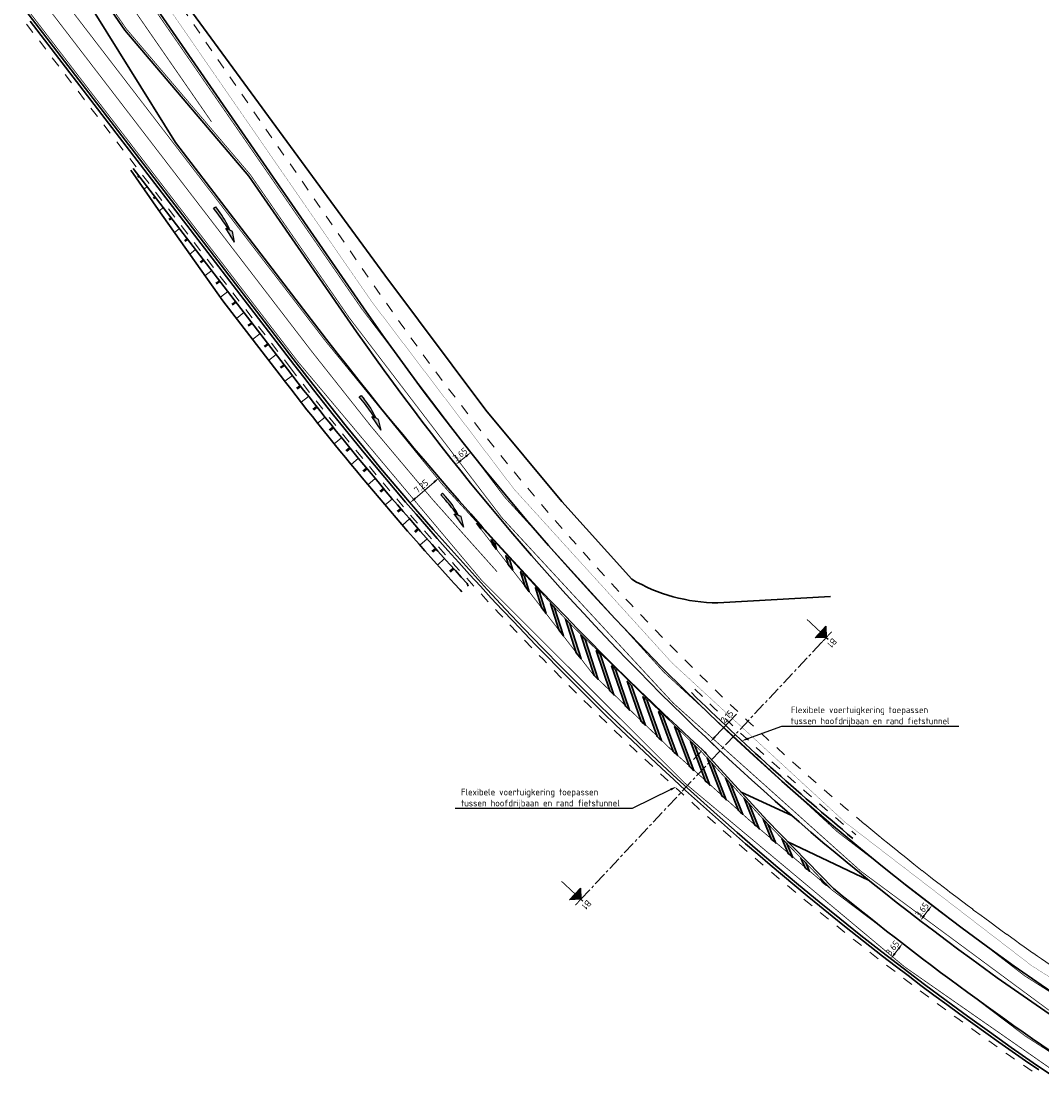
# Model space of a CAD drawing. Header units: metres. Extents: x 169570 to 170928, y 405716 to 407594.
# Tile 5 of 17: x 170055 to 170248, y 406619 to 406818. Entities that reach past the tile are written whole.
import ezdxf
from ezdxf import colors
from ezdxf.entities.mleader import LeaderData, LeaderLine
from ezdxf.enums import TextEntityAlignment as Align
from ezdxf.math import Vec2, Vec3

# ---------------------------------------------------------------- set-up
doc = ezdxf.new("R2010")
doc.units = ezdxf.units.M
for name, pattern in [('NLCS-HIDDEN', [4, 2, -2]), ('VW-1-3_STREEP', [4, 1, -3]), ('VW-3-3_STREEP', [6, 3, -3]), ('VW-3-9_STREEP', [12, 3, -9]), ('XX-CENTER', [8, 5, -1, 1, -1]), ('XX-HIDDEN', [4, 2, -2])]:
    doc.linetypes.add(name, pattern=pattern)
doc.layers.get('Defpoints').update_dxf_attribs({"color": 211})
for name, color, linetype, lineweight in [('N-WE-BV-GELEIDECONSTRUCTIE_GELEIDERAIL-G', 210, 'BV-GELEIDERAIL', 35), ('N-WE-BV-GELEIDECONSTRUCTIE_GELEIDERAIL_UITBUIGRUIMTE-G', 170, 'NLCS-HIDDEN', 18), ('N-WE-GW-TALUD_KRUIN-G', 90, 'Continuous', 35), ('N-WE-GW-TALUD_TEEN-G', 90, 'Continuous', 35), ('N-WE-GW-TALUDARCERING-S-1', 90, 'Continuous', 25), ('N-WE-GW-TALUDARCERING_KORT-G', 90, 'Continuous', 50), ('N-WE-GW-TALUDARCERING_LANG-G', 90, 'Continuous', 18), ('N-WE-KW-KUNSTWERK_GELUIDSWERING-G', 7, 'KW-SCHERM', 35), ('N-WE-VH-KANTVERHARDING-G', 210, 'Continuous', 35), ('N-WE-VH-VERHARDING_HALFVERHARDING-G', 34, 'XX-HIDDEN', 35), ('N-WE-VW-MARKERING_LANGS_STREEP_13_015-G', 7, 'VW-1-3_STREEP', 35), ('N-WE-VW-MARKERING_LANGS_STREEP_33_15-G', 7, 'VW-3-3_STREEP', 13), ('N-WE-VW-MARKERING_LANGS_STREEP_39_15-G', 7, 'VW-3-9_STREEP', 13), ('N-WE-VW-MARKERING_LANGS_STREEP_DOORGETROKKEN_15-G', 7, 'Continuous', 13), ('N-WE-VW-MARKERING_PIJL-S-500', 7, 'Continuous', 25), ('N-WE-VW-MARKERING_VERDRIJFSTREEP-G', 7, 'Continuous', 35), ('N-WE-VW-MARKERING_VERDRIJFSTREEP-V-500', 7, 'Continuous', 18), ('X-XX-AL-M-500', 7, 'Continuous', 18), ('X-XX-AL-T25-500', 7, 'Continuous', 25), ('X-XX-AL-VERWIJZING-S-500', 7, 'Continuous', 25), ('X-XX-AL-VERWIJZING_DOORSNEDE-G', 7, 'XX-CENTER', 18)]:
    doc.layers.add(name, color=color, linetype=linetype, lineweight=lineweight)
doc.layers.add('N-WE-VW-OBSTAKELVRIJEZONE-G', color=140, linetype='XX-HIDDEN', lineweight=18, plot=False)
doc.styles.add('NLCS-ISO-M1000-T25', font='NLCS-ISO.ttf', dxfattribs={"height": 2.5})
doc.styles.add('NLCS-ISO-M500-T25', font='NLCS-ISO.ttf', dxfattribs={"height": 1.25})
doc.linetypes.add('BV-GELEIDERAIL', pattern='A,10,-3,[108,NLCS.SHX,S=1,R=0,X=0,Y=0],-3', length=16)
doc.linetypes.add('KW-SCHERM', pattern='A,8,-2,[18,Afdeling.shx,S=1,R=0,X=0,Y=0],-2', length=12)
doc.dimstyles.new('NLCS-M500-T25-PIJL_L2_H1', dxfattribs={"dimscale": 0.5, "dimtxt": 2.5, "dimasz": 2.5, "dimexe": 2, "dimexo": 2, "dimgap": 0.7, "dimtad": 1, "dimzin": 0, "dimdsep": 46, "dimtxsty": 'NLCS-ISO-M500-T25', "dimcen": 0, "dimdle": 2, "dimclrd": 256, "dimclre": 256, "dimclrt": 256, "dimadec": 1, "dimazin": 0, "dimtfac": 1, "dimtdec": 3, "dimtofl": 0, "dimtmove": 0, "dimatfit": 3, "dimfxl": 2, "dimfxlon": 1, "dimtfillclr": 256, "dimtolj": 1, "dimtzin": 0, "dimlwd": -1, "dimlwe": -1, "dimarcsym": 0})

# ---------------------------------------------------------------- blocks, each defined once
blk = doc.blocks.new('N-SVW-MARKERING_PIJL_VERDRIJF_RE_7.5')
at = {"linetype": 'Continuous'}
blk.add_hatch(color=256, dxfattribs=at).paths.add_polyline_path([(7.5, -0.99), (5.63, -0.07), (5.15, -0.31, 0.06388), (0.9, 0.22), (0, 0.22), (0, -0.23), (1.44, -0.23, -0.028877), (4.9, -0.42), (4.38, -0.69)])
for p, q in [((0, 0.22), (0.9, 0.22)), ((0, -0.23), (0, 0.22)), ((1.44, -0.23), (0, -0.23)), ((4.38, -0.69), (4.9, -0.42)), ((7.5, -0.99), (4.38, -0.69)), ((5.63, -0.07), (5.15, -0.31)), ((7.5, -0.99), (5.63, -0.07))]:
    blk.add_line(p, q, dxfattribs=at)
for centre, radius, start, end in [((0.96, -16.6), 16.83, 75.5814, 90.2017), ((1.44, -30.25), 30.03, 83.3837, 89.9999)]:
    blk.add_arc(centre, radius, start, end, dxfattribs=at)
blk = doc.blocks.new('*D1043')
at = {"layer": 'Defpoints', "color": 0, "transparency": 16777216}
for p in [(170133.85, 406731.68), (170133.85, 406731.68), (170128.35, 406726.95)]:
    blk.add_point(p, dxfattribs=at)
at = {"layer": 'X-XX-AL-M-500', "transparency": 16777216}
for p, q in [((170133.85, 406731.68), (170134.5, 406730.92)), ((170129.3, 406727.77), (170132.9, 406730.87)), ((170128.35, 406726.95), (170129, 406726.2))]:
    blk.add_line(p, q, dxfattribs=at)
for points in [[(170132.77, 406731.02), (170133.04, 406730.71), (170133.85, 406731.68)], [(170129.16, 406727.93), (170129.44, 406727.61), (170128.35, 406726.95)]]:
    blk.add_solid(points, dxfattribs=at)
at = {"layer": 'X-XX-AL-M-500', "transparency": 16777216, "insert": (170130.47, 406730.06), "char_height": 1.25, "attachment_point": 5, "rotation": 40.6779, "style": 'NLCS-ISO-M500-T25'}
blk.add_mtext('\\A1;7.25', dxfattribs=at)
blk = doc.blocks.new('*D1044')
at = {"layer": 'Defpoints', "color": 0, "transparency": 16777216}
for p in [(170139.85, 406736.46), (170139.85, 406736.46), (170136.99, 406734.18)]:
    blk.add_point(p, dxfattribs=at)
at = {"layer": 'X-XX-AL-M-500', "transparency": 16777216}
for p, q in [((170137.97, 406734.96), (170138.87, 406735.68)), ((170139.85, 406736.46), (170140.47, 406735.68)), ((170136.99, 406734.18), (170137.62, 406733.4))]:
    blk.add_line(p, q, dxfattribs=at)
for points in [[(170137.84, 406735.13), (170138.1, 406734.8), (170136.99, 406734.18)], [(170138.74, 406735.84), (170139, 406735.52), (170139.85, 406736.46)]]:
    blk.add_solid(points, dxfattribs=at)
at = {"layer": 'X-XX-AL-M-500', "transparency": 16777216, "insert": (170137.81, 406736.08), "char_height": 1.25, "attachment_point": 5, "rotation": 38.5303, "style": 'NLCS-ISO-M500-T25'}
blk.add_mtext('\\A1;3.65', dxfattribs=at)
blk = doc.blocks.new('*D1047')
at = {"layer": 'Defpoints', "color": 0, "transparency": 16777216}
for p in [(170226.94, 406650.87), (170226.94, 406650.87), (170224.72, 406647.98)]:
    blk.add_point(p, dxfattribs=at)
at = {"layer": 'X-XX-AL-M-500', "transparency": 16777216}
for p, q in [((170226.94, 406650.87), (170226.15, 406651.48)), ((170225.48, 406648.97), (170226.18, 406649.88)), ((170224.72, 406647.98), (170223.93, 406648.59))]:
    blk.add_line(p, q, dxfattribs=at)
for points in [[(170226.02, 406650.01), (170226.35, 406649.76), (170226.94, 406650.87)], [(170225.32, 406649.1), (170225.65, 406648.84), (170224.72, 406647.98)]]:
    blk.add_solid(points, dxfattribs=at)
at = {"layer": 'X-XX-AL-M-500', "transparency": 16777216, "insert": (170225.06, 406650.02), "char_height": 1.25, "attachment_point": 5, "rotation": 52.4714, "style": 'NLCS-ISO-M500-T25'}
blk.add_mtext('\\A1;3.65', dxfattribs=at)
blk = doc.blocks.new('*D1048')
at = {"layer": 'Defpoints', "color": 0, "transparency": 16777216}
for p in [(170221.39, 406643.68), (170221.39, 406643.68), (170219.16, 406640.79)]:
    blk.add_point(p, dxfattribs=at)
at = {"layer": 'X-XX-AL-M-500', "transparency": 16777216}
for p, q in [((170221.39, 406643.68), (170220.6, 406644.29)), ((170219.16, 406640.79), (170218.36, 406641.4)), ((170219.92, 406641.78), (170220.62, 406642.69))]:
    blk.add_line(p, q, dxfattribs=at)
for points in [[(170220.46, 406642.82), (170220.79, 406642.56), (170221.39, 406643.68)], [(170219.76, 406641.91), (170220.08, 406641.65), (170219.16, 406640.79)]]:
    blk.add_solid(points, dxfattribs=at)
at = {"layer": 'X-XX-AL-M-500', "transparency": 16777216, "insert": (170219.5, 406642.83), "char_height": 1.25, "attachment_point": 5, "rotation": 52.3249, "style": 'NLCS-ISO-M500-T25'}
blk.add_mtext('\\A1;3.65', dxfattribs=at)
blk = doc.blocks.new('*D1053')
at = {"layer": 'Defpoints', "color": 0, "transparency": 16777216}
for p in [(170185.08, 406681.8), (170185.08, 406681.8), (170183.6, 406680.24)]:
    blk.add_point(p, dxfattribs=at)
at = {"layer": 'X-XX-AL-M-500', "transparency": 16777216}
for p, q in [((170185.94, 406682.71), (170190.03, 406687.03)), ((170185.08, 406681.8), (170185.81, 406681.11)), ((170182.74, 406679.33), (170181.89, 406678.42)), ((170183.6, 406680.24), (170184.33, 406679.55))]:
    blk.add_line(p, q, dxfattribs=at)
for points in [[(170185.79, 406682.85), (170186.1, 406682.57), (170185.08, 406681.8)], [(170182.59, 406679.47), (170182.9, 406679.19), (170183.6, 406680.24)]]:
    blk.add_solid(points, dxfattribs=at)
at = {"layer": 'X-XX-AL-M-500', "transparency": 16777216, "insert": (170188.23, 406686.54), "char_height": 1.25, "attachment_point": 5, "rotation": 46.5773, "style": 'NLCS-ISO-M500-T25'}
blk.add_mtext('\\A1;2.15', dxfattribs=at)
blk = doc.blocks.new('*U1081')
at = {"layer": 'N-WE-GW-TALUDARCERING_KORT-G'}
for p, q in [((170077.2, 406788.67), (170076.94, 406788.47)), ((170080.25, 406784.71), (170079.9, 406784.44)), ((170083.29, 406780.74), (170082.86, 406780.41)), ((170086.34, 406776.77), (170085.83, 406776.38)), ((170089.38, 406772.81), (170088.8, 406772.36)), ((170092.43, 406768.84), (170091.76, 406768.33)), ((170095.47, 406764.88), (170094.76, 406764.33)), ((170098.52, 406760.91), (170097.8, 406760.36)), ((170101.56, 406756.94), (170100.85, 406756.39)), ((170104.61, 406752.98), (170103.89, 406752.43)), ((170107.66, 406749.02), (170106.95, 406748.47)), ((170110.75, 406745.08), (170110.04, 406744.53)), ((170113.86, 406741.18), (170113.16, 406740.61)), ((170117.01, 406737.29), (170116.32, 406736.72)), ((170120.19, 406733.43), (170119.5, 406732.86)), ((170123.4, 406729.6), (170122.72, 406729.02)), ((170126.65, 406725.79), (170125.96, 406725.21)), ((170129.92, 406722.01), (170129.24, 406721.42)), ((170133.22, 406718.26), (170132.55, 406717.66)), ((170136.56, 406714.53), (170135.89, 406713.93))]:
    blk.add_line(p, q, dxfattribs=at)
at = {"layer": 'N-WE-GW-TALUDARCERING_LANG-G'}
for p, q in [((170078.73, 406786.69), (170078.11, 406786.22)), ((170081.77, 406782.72), (170080.98, 406782.12)), ((170084.82, 406778.76), (170083.87, 406778.03)), ((170087.86, 406774.79), (170086.76, 406773.95)), ((170090.9, 406770.82), (170089.66, 406769.87)), ((170093.95, 406766.86), (170092.55, 406765.78)), ((170096.99, 406762.89), (170095.57, 406761.8)), ((170100.04, 406758.93), (170098.61, 406757.83)), ((170103.08, 406754.96), (170101.65, 406753.86)), ((170106.13, 406750.99), (170104.7, 406749.9)), ((170109.2, 406747.05), (170107.78, 406745.94)), ((170112.3, 406743.13), (170110.89, 406742)), ((170115.43, 406739.23), (170114.04, 406738.1)), ((170118.6, 406735.36), (170117.21, 406734.21)), ((170121.79, 406731.51), (170120.41, 406730.36)), ((170125.02, 406727.69), (170123.65, 406726.53)), ((170128.28, 406723.9), (170126.92, 406722.72)), ((170131.57, 406720.13), (170130.22, 406718.95)), ((170134.89, 406716.39), (170133.54, 406715.19))]:
    blk.add_line(p, q, dxfattribs=at)
blk = doc.blocks.new('*U1197')
at = {"transparency": 33554687}
for points in [[(-92.5, 2.4), (-89.33, 5.22), (-86.51, 2.05)], [(42.89, -5.51), (46.06, -2.69), (48.88, -5.86)]]:
    blk.add_hatch(color=256, dxfattribs=at).paths.add_polyline_path(points)
for p, q in [((-92.5, 2.4), (-89.33, 5.22)), ((-89.33, 5.22), (-89.5, 2.22)), ((-89.33, 5.22), (-86.51, 2.05)), ((-86.51, 2.05), (-92.5, 2.4)), ((42.89, -5.51), (46.06, -2.69)), ((46.06, -2.69), (45.89, -5.68)), ((46.06, -2.69), (48.88, -5.86)), ((48.88, -5.86), (42.89, -5.51))]:
    blk.add_line(p, q, dxfattribs=at)
at = {"transparency": 33554687, "const_width": 0.35}
for points in [[(-92.32, 5.39), (-86.33, 5.04)], [(-89.33, 5.22), (-89.91, -4.77)], [(43.07, -2.51), (49.06, -2.86)], [(46.06, -2.69), (45.48, -12.67)]]:
    blk.add_lwpolyline(points, dxfattribs=at)
at = {"layer": 'Defpoints', "transparency": 33554687}
for points in [[(-89.33, 5.22), (-89.27, 6.21)], [(46.06, -2.69), (46.12, -1.69)]]:
    blk.add_lwpolyline(points, dxfattribs=at)
at = {"layer": 'X-XX-AL-VERWIJZING_DOORSNEDE-G', "transparency": 33554687}
blk.add_line((46.06, -2.69), (-89.33, 5.22), dxfattribs=at)
at = {"transparency": 33554687, "style": 'NLCS-ISO-M1000-T25'}
for tag, p in [('NUMMER1', (-89.27, 6.21)), ('NUMMER2', (46.12, -1.69))]:
    blk.add_attdef(tag, text='', height=2.5, rotation=356.6581, dxfattribs=at).set_placement(p, align=Align.BOTTOM_CENTER)

msp = doc.modelspace()

# ---------------------------------------------------------------- hatches: boundary and pattern name
at = {"layer": 'N-WE-VW-MARKERING_VERDRIJFSTREEP-V-500'}
h = msp.add_hatch(color=256, dxfattribs=at)
h.dxf.hatch_style = 1
edge = h.paths.add_edge_path()
edge.add_line((170140.89, 406723.069), (170141.698, 406722.023))
edge.add_line((170141.698, 406722.023), (170141.641, 406722.229))
edge.add_arc((170596.173, 407129.03), 609.989, 221.722362, 221.828178, ccw=False)
h = msp.add_hatch(color=256, dxfattribs=at)
h.dxf.hatch_style = 1
edge = h.paths.add_edge_path()
edge.add_line((170143.647, 406719.998), (170143.872, 406719.207))
edge.add_line((170143.872, 406719.207), (170144.693, 406718.143))
edge.add_line((170144.693, 406718.143), (170144.404, 406719.163))
edge.add_arc((170596.173, 407129.03), 609.989, 222.110008, 222.215823, ccw=False)
h = msp.add_hatch(color=256, dxfattribs=at)
h.dxf.hatch_style = 1
edge = h.paths.add_edge_path()
edge.add_arc((170596.173, 407129.03), 609.989, 222.497654, 222.603469, ccw=False)
edge.add_line((170146.425, 406716.946), (170146.913, 406715.266))
edge.add_line((170146.913, 406715.266), (170147.748, 406714.184))
edge.add_line((170147.748, 406714.184), (170147.187, 406716.116))
h = msp.add_hatch(color=256, dxfattribs=at)
h.dxf.hatch_style = 1
edge = h.paths.add_edge_path()
edge.add_arc((170596.173, 407129.03), 609.989, 222.8853, 222.991115, ccw=False)
edge.add_line((170149.224, 406713.913), (170150.019, 406711.242))
edge.add_line((170150.019, 406711.242), (170150.869, 406710.141))
edge.add_line((170150.869, 406710.141), (170149.991, 406713.088))
h = msp.add_hatch(color=256, dxfattribs=at)
h.dxf.hatch_style = 1
edge = h.paths.add_edge_path()
edge.add_arc((170596.173, 407129.03), 609.989, 223.272945, 223.378761, ccw=False)
edge.add_line((170152.042, 406710.898), (170153.193, 406707.131))
edge.add_line((170153.193, 406707.131), (170154.057, 406706.01))
edge.add_line((170154.057, 406706.01), (170152.815, 406710.079))
h = msp.add_hatch(color=256, dxfattribs=at)
h.dxf.hatch_style = 1
edge = h.paths.add_edge_path()
edge.add_arc((170596.173, 407129.03), 609.989, 223.660591, 223.766407, ccw=False)
edge.add_line((170154.881, 406707.903), (170156.438, 406702.926))
edge.add_line((170156.438, 406702.926), (170157.318, 406701.785))
edge.add_line((170157.318, 406701.785), (170155.66, 406707.089))
h = msp.add_hatch(color=256, dxfattribs=at)
h.dxf.hatch_style = 1
edge = h.paths.add_edge_path()
edge.add_arc((170596.173, 407129.03), 609.989, 224.048237, 224.154053, ccw=False)
edge.add_line((170157.741, 406704.927), (170159.759, 406698.623))
edge.add_line((170159.759, 406698.623), (170160.656, 406697.461))
edge.add_line((170160.656, 406697.461), (170158.525, 406704.118))
h = msp.add_hatch(color=256, dxfattribs=at)
h.dxf.hatch_style = 1
edge = h.paths.add_edge_path()
edge.add_arc((170596.173, 407129.03), 609.989, 224.435883, 224.541698, ccw=False)
edge.add_line((170160.62, 406701.97), (170163.12, 406694.339))
edge.add_arc((170596.173, 407129.03), 613.589, 225.108209, 225.210982)
edge.add_line((170163.901, 406693.563), (170161.409, 406701.167))
h = msp.add_hatch(color=256, dxfattribs=at)
h.dxf.hatch_style = 1
edge = h.paths.add_edge_path()
edge.add_arc((170596.173, 407129.03), 609.989, 224.823529, 224.929344, ccw=False)
edge.add_line((170163.519, 406699.033), (170166.071, 406691.419))
edge.add_arc((170596.173, 407129.03), 613.589, 225.495855, 225.598627)
edge.add_line((170166.857, 406690.648), (170164.314, 406698.235))
h = msp.add_hatch(color=256, dxfattribs=at)
h.dxf.hatch_style = 1
edge = h.paths.add_edge_path()
edge.add_arc((170596.173, 407129.03), 609.989, 225.211174, 225.31699, ccw=False)
edge.add_line((170166.438, 406696.116), (170169.042, 406688.519))
edge.add_arc((170596.173, 407129.03), 613.589, 225.883501, 225.986273)
edge.add_line((170169.833, 406687.753), (170167.239, 406695.323))
h = msp.add_hatch(color=256, dxfattribs=at)
h.dxf.hatch_style = 1
edge = h.paths.add_edge_path()
edge.add_arc((170596.173, 407129.03), 609.989, 225.59882, 225.704636, ccw=False)
edge.add_line((170169.377, 406693.219), (170172.032, 406685.639))
edge.add_arc((170596.173, 407129.03), 613.589, 226.271146, 226.373919)
edge.add_line((170172.828, 406684.879), (170170.183, 406692.431))
h = msp.add_hatch(color=256, dxfattribs=at)
h.dxf.hatch_style = 1
edge = h.paths.add_edge_path()
edge.add_arc((170596.173, 407129.03), 609.989, 225.986466, 226.092282, ccw=False)
edge.add_line((170172.336, 406690.341), (170175.041, 406682.78))
edge.add_arc((170596.173, 407129.03), 613.589, 226.658792, 226.761565)
edge.add_line((170175.843, 406682.025), (170173.146, 406689.559))
h = msp.add_hatch(color=256, dxfattribs=at)
h.dxf.hatch_style = 1
edge = h.paths.add_edge_path()
edge.add_arc((170596.173, 407129.03), 609.989, 226.374112, 226.479927, ccw=False)
edge.add_line((170175.313, 406687.483), (170178.07, 406679.941))
edge.add_arc((170596.173, 407129.03), 613.589, 227.046438, 227.149211)
edge.add_line((170178.877, 406679.191), (170176.129, 406686.707))
h = msp.add_hatch(color=256, dxfattribs=at)
h.dxf.hatch_style = 1
edge = h.paths.add_edge_path()
edge.add_arc((170596.173, 407129.03), 609.989, 226.761758, 226.867573, ccw=False)
edge.add_line((170178.31, 406684.646), (170181.118, 406677.122))
edge.add_arc((170596.173, 407129.03), 613.589, 227.434084, 227.536856)
edge.add_line((170181.93, 406676.378), (170179.132, 406683.875))
h = msp.add_hatch(color=256, dxfattribs=at)
h.dxf.hatch_style = 1
edge = h.paths.add_edge_path()
edge.add_arc((170596.173, 407129.03), 609.989, 227.149403, 227.255219, ccw=False)
edge.add_line((170181.326, 406681.829), (170184.185, 406674.324))
edge.add_arc((170596.173, 407129.03), 613.589, 227.82173, 227.924502)
edge.add_line((170185.001, 406673.586), (170182.153, 406681.064))
h = msp.add_hatch(color=256, dxfattribs=at)
h.dxf.hatch_style = 1
edge = h.paths.add_edge_path()
edge.add_line((170185.413, 406677.707), (170184.482, 406678.724))
edge.add_line((170184.482, 406678.724), (170187.271, 406671.547))
edge.add_arc((170596.173, 407129.03), 613.589, 228.209376, 228.312148)
edge.add_line((170188.092, 406670.815), (170185.413, 406677.707))
h = msp.add_hatch(color=256, dxfattribs=at)
h.dxf.hatch_style = 1
edge = h.paths.add_edge_path()
edge.add_line((170188.877, 406673.927), (170187.929, 406674.962))
edge.add_line((170187.929, 406674.962), (170190.376, 406668.791))
edge.add_arc((170596.173, 407129.03), 613.589, 228.597021, 228.699794)
edge.add_line((170191.202, 406668.064), (170188.877, 406673.927))
h = msp.add_hatch(color=256, dxfattribs=at)
h.dxf.hatch_style = 1
edge = h.paths.add_edge_path()
edge.add_line((170192.418, 406670.063), (170191.453, 406671.116))
edge.add_line((170191.453, 406671.116), (170193.499, 406666.056))
edge.add_arc((170596.173, 407129.03), 613.589, 228.984667, 229.08744)
edge.add_line((170194.33, 406665.335), (170192.418, 406670.063))
h = msp.add_hatch(color=256, dxfattribs=at)
h.dxf.hatch_style = 1
edge = h.paths.add_edge_path()
edge.add_line((170196.015, 406666.172), (170195.476, 406666.726))
edge.add_line((170195.476, 406666.726), (170195.057, 406667.183))
edge.add_line((170195.057, 406667.183), (170196.64, 406663.343))
edge.add_arc((170596.173, 407129.03), 613.589, 229.372313, 229.475085)
edge.add_line((170197.476, 406662.627), (170196.015, 406666.172))
h = msp.add_hatch(color=256, dxfattribs=at)
h.dxf.hatch_style = 1
edge = h.paths.add_edge_path()
edge.add_line((170199.55, 406662.536), (170198.595, 406663.518))
edge.add_line((170198.595, 406663.518), (170199.8, 406660.65))
edge.add_arc((170596.173, 407129.03), 613.589, 229.759959, 229.862731)
edge.add_line((170200.641, 406659.94), (170199.55, 406662.536))
h = msp.add_hatch(color=256, dxfattribs=at)
h.dxf.hatch_style = 1
edge = h.paths.add_edge_path()
edge.add_line((170203.161, 406658.822), (170202.189, 406659.822))
edge.add_line((170202.189, 406659.822), (170202.978, 406657.979))
edge.add_arc((170596.173, 407129.03), 613.589, 230.147605, 230.250377)
edge.add_line((170203.824, 406657.275), (170203.161, 406658.822))
h = msp.add_hatch(color=256, dxfattribs=at)
h.dxf.hatch_style = 1
edge = h.paths.add_edge_path()
edge.add_line((170205.862, 406656.044), (170206.174, 406655.33))
edge.add_arc((170596.173, 407129.03), 613.589, 230.53525, 230.638023)
edge.add_line((170207.024, 406654.631), (170206.852, 406655.026))
edge.add_line((170206.852, 406655.026), (170205.862, 406656.044))

# ---------------------------------------------------------------- linework, layer by layer
at = {"layer": 'N-WE-BV-GELEIDECONSTRUCTIE_GELEIDERAIL-G', "transparency": 33554687}
for points in [[(170056.625, 406817.946), (170106.412, 406753.086, 0.0789706), (170247.1, 406619.768, 0.0789706)], [(170181.507, 406691.081, 0.0204604), (170211.991, 406663.535, 0.0204604)]]:
    msp.add_lwpolyline(points, format="xyb", dxfattribs=at)
at = {"layer": 'N-WE-BV-GELEIDECONSTRUCTIE_GELEIDERAIL_UITBUIGRUIMTE-G', "transparency": 33554687}
for points in [[(170055.911, 406817.398), (170105.698, 406752.538, 0.0789706), (170246.591, 406619.026, 0.0789706)], [(170182.137, 406691.723, 0.0204604), (170212.567, 406664.227, 0.0204604)]]:
    msp.add_lwpolyline(points, format="xyb", dxfattribs=at)
at = {"layer": 'N-WE-GW-TALUD_KRUIN-G', "transparency": 33554687}
msp.add_lwpolyline([(170076.074, 406790.145), (170105.222, 406752.172, 0.0213387), (170139.132, 406711.696), (170139.309, 406711.204)], format="xyb", dxfattribs=at)
at = {"layer": 'N-WE-GW-TALUD_TEEN-G', "transparency": 33554687}
msp.add_lwpolyline([(170075.598, 406789.812), (170080.803, 406782.375), (170093.008, 406765.129), (170103.794, 406751.076, 0.0213387), (170137.803, 406710.482), (170138.154, 406710.12)], format="xyb", dxfattribs=at)
at = {"layer": 'N-WE-KW-KUNSTWERK_GELUIDSWERING-G', "transparency": 33554687, "flags": 128}
msp.add_lwpolyline([(170207.761, 406709.224), (170186.47, 406708.052, -0.1329346), (170170.23, 406712.506), (170157.009, 406727.199), (170142.7, 406744.456), (170123.622, 406769.953), (170062.738, 406853.113), (170049.768, 406871.877), (170045.479, 406879.634), (170039.537, 406890.063), (170033.236, 406900.542, 0.0126721), (170016.923, 406920.863, -0.0239547), (170016.34, 406921.623), (170009.351, 406931.709, 0.0358895), (170008.452, 406932.826, -0.015998), (169973.778, 406972.563, -0.3470299), (169973.519, 406987.427, -0.0330014), (169981.785, 406996.917, -0.0090365), (169995.608, 407010.324, -0.0090365)], format="xyb", dxfattribs=at)
at = {"layer": 'N-WE-VH-KANTVERHARDING-G', "transparency": 33554687}
for points in [[(170926.575, 406581.806), (170887.469, 406578.37), (170799.743, 406570.471, -0.0096401), (170761.282, 406567.754, 0.0092271), (170724.333, 406565.175), (170550.431, 406549.806, -0.0641672), (170449.192, 406553.859, -0.2021406), (170119.561, 406763.785), (170046.322, 406869.741), (170041.947, 406877.651), (170036.042, 406888.017), (170028.505, 406900.55, 0.0237481), (169997.132, 406937.482, 0.0316107), (169968.599, 406964.379, -0.3804456), (169965.599, 406984.093, -0.0516776), (169978.551, 407000.132, -0.0142753), (170000.794, 407021.259), (170056.355, 407071.799), (170069.178, 407083.196)], [(169948.781, 406942.266, -0.0647086), (170005.747, 406885.13), (170106.848, 406753.421, 0.1324435), (170361.984, 406558.349), (170377.963, 406550.153), (170394.285, 406542.411, 0.0292139), (170434.531, 406531.485)]]:
    msp.add_lwpolyline(points, format="xyb", dxfattribs=at)
at = {"layer": 'N-WE-VH-KANTVERHARDING-G', "transparency": 33554687, "flags": 128}
msp.add_lwpolyline([(170323.257, 406579.896, -0.0559421), (170208.316, 406654.058), (170195.748, 406666.984), (170183.604, 406680.237, -0.043215), (170112.599, 406757.835), (170084.038, 406795.043), (170066.829, 406822.801), (170014.076, 406891.524, 0.0734166), (169946.206, 406957.276, -0.4219045), (169945.993, 406958.693), (169946.987, 406960.003, -0.3049647), (169948.043, 406960.364, -0.1034984), (169955.352, 406956.664, -0.0360631), (169986.648, 406927.683), (169986.648, 406927.683, -0.0016054), (169988.816, 406925.349), (170001.799, 406913.44), (170014.394, 406901.034, -0.01748), (170035.243, 406873.017), (170074.474, 406816.262), (170097.904, 406788.697), (170116.558, 406761.71, 0.0943302), (170251.568, 406628.716)], format="xyb", dxfattribs=at)
for points in [[(170200.469, 406667.829), (170190.918, 406672.255)], [(170199.737, 406662.882), (170214.978, 406655.654)]]:
    msp.add_lwpolyline(points, dxfattribs=at)
at = {"layer": 'N-WE-VH-VERHARDING_HALFVERHARDING-G', "const_width": 0.05, "flags": 128}
msp.add_lwpolyline([(170926.404, 406583.749), (170887.297, 406580.312), (170799.568, 406572.413, -0.0096401), (170761.182, 406569.701, 0.0092271), (170724.161, 406567.117), (170550.259, 406551.748, -0.0641672), (170449.519, 406555.781, -0.2021406), (170121.165, 406764.894), (170047.981, 406870.77), (170043.648, 406878.606), (170037.725, 406889.002), (170030.119, 406901.651, 0.0238031), (169998.556, 406938.814, 0.0327915), (169968.708, 406966.818, 0.0327915)], format="xyb", dxfattribs=at)
at = {"layer": 'N-WE-VW-MARKERING_LANGS_STREEP_13_015-G', "ltscale": 2, "transparency": 33554687, "const_width": 0.15, "flags": 128}
msp.add_lwpolyline([(169964.461, 406958.489, -0.0311344), (169991.89, 406932.582, -0.0367355), (170038.225, 406875.078), (170090.838, 406798.964)], format="xyb", dxfattribs=at)
at = {"layer": 'N-WE-VW-MARKERING_LANGS_STREEP_33_15-G', "ltscale": 2, "const_width": 0.15, "flags": 128}
for points in [[(170926.607, 406581.432), (170887.503, 406577.996), (170799.777, 406570.097, -0.0096401), (170761.301, 406567.379, 0.0092271), (170724.366, 406564.801), (170550.464, 406549.432, -0.0641672), (170449.129, 406553.489, -0.2021406), (170119.252, 406763.572), (170046.002, 406869.543), (170041.62, 406877.468), (170035.718, 406887.828), (170028.195, 406900.338, 0.0237375), (169996.858, 406937.226, 0.0316107), (169968.36, 406964.091, -0.3804456), (169965.285, 406984.297, -0.0115198), (169967.893, 406988.116, 0.0115198)], [(170446.79, 406517.875, 0.3354062), (170434.607, 406531.852, -0.0291982), (170394.425, 406542.76), (170378.129, 406550.489), (170362.141, 406558.69, -0.1324501), (170107.146, 406753.649), (170006.045, 406885.359, 0.0094301), (169998.672, 406894.598, 0.0094301)]]:
    msp.add_lwpolyline(points, format="xyb", dxfattribs=at)
at = {"layer": 'N-WE-VW-MARKERING_LANGS_STREEP_39_15-G', "ltscale": 2, "flags": 128}
msp.add_lwpolyline([(170144.809, 406713.901, 0.15, 0.15, -0.0222362), (170109.724, 406755.628, 0.15, 0.15, 0), (170008.623, 406887.338, 0.15, 0.15, 0.0093334), (170001.251, 406896.578, 0.15, 0.15, 0.0594024), (169952.378, 406946.961, 0, 0, 0)], format="xyseb", dxfattribs=at)
at = {"layer": 'N-WE-VW-MARKERING_LANGS_STREEP_DOORGETROKKEN_15-G', "const_width": 0.15, "flags": 128}
for points in [[(170323.11, 406579.551, -0.0559596), (170208.062, 406653.781), (170195.476, 406666.726), (170183.338, 406679.971, -0.0432084), (170112.302, 406757.607), (170083.729, 406794.83), (170048.719, 406840.439), (170031.789, 406862.495), (170011.201, 406889.317, 0.0092386), (170003.831, 406898.558, 0.0688504), (169945.52, 406956.441, -0.3677687), (169945.134, 406958.181), (169946.689, 406960.23, -0.3049647), (169948.141, 406960.727, -0.1034984), (169955.587, 406956.957, -0.0360631), (169986.922, 406927.939, -0.0015976), (169989.081, 406925.614), (170002.058, 406913.712), (170014.673, 406901.285, -0.0174911), (170035.552, 406873.23), (170074.772, 406816.491), (170098.202, 406788.926), (170116.867, 406761.923, 0.0943378), (170251.789, 406629.019)], [(170140.89, 406723.069), (170162.884, 406694.575, 0.0248163), (170208.062, 406653.781)]]:
    msp.add_lwpolyline(points, format="xyb", dxfattribs=at)
at = {"layer": 'N-WE-VW-MARKERING_VERDRIJFSTREEP-G', "flags": 128}
for points in [[(170140.89, 406723.069), (170141.698, 406722.023), (170141.641, 406722.229, -0.0004617)], [(170143.647, 406719.998), (170143.872, 406719.207), (170144.693, 406718.143), (170144.404, 406719.163, -0.0004617)], [(170147.187, 406716.116, -0.0004617), (170146.425, 406716.946), (170146.913, 406715.266), (170147.748, 406714.184)], [(170149.991, 406713.088, -0.0004617), (170149.224, 406713.913), (170150.019, 406711.242), (170150.869, 406710.141)], [(170152.815, 406710.079, -0.0004617), (170152.042, 406710.898), (170153.193, 406707.131), (170154.057, 406706.01)], [(170155.66, 406707.089, -0.0004617), (170154.881, 406707.903), (170156.438, 406702.926), (170157.318, 406701.785)], [(170158.525, 406704.118, -0.0004617), (170157.741, 406704.927), (170159.759, 406698.623), (170160.656, 406697.461)], [(170161.409, 406701.167, -0.0004617), (170160.62, 406701.97), (170163.12, 406694.339, 0.0004484), (170163.901, 406693.563)], [(170164.314, 406698.235, -0.0004617), (170163.519, 406699.033), (170166.071, 406691.419, 0.0004484), (170166.857, 406690.648)], [(170167.239, 406695.323, -0.0004617), (170166.438, 406696.116), (170169.042, 406688.519, 0.0004484), (170169.833, 406687.753)], [(170170.183, 406692.431, -0.0004617), (170169.377, 406693.219), (170172.032, 406685.639, 0.0004484), (170172.828, 406684.879)], [(170173.146, 406689.559, -0.0004617), (170172.336, 406690.341), (170175.041, 406682.78, 0.0004484), (170175.843, 406682.025)], [(170176.129, 406686.707, -0.0004617), (170175.313, 406687.483), (170178.07, 406679.941, 0.0004484), (170178.877, 406679.191)], [(170179.132, 406683.875, -0.0004617), (170178.31, 406684.646), (170181.118, 406677.122, 0.0004484), (170181.93, 406676.378)], [(170182.153, 406681.064, -0.0004617), (170181.326, 406681.829), (170184.185, 406674.324, 0.0004484), (170185.001, 406673.586)], [(170185.413, 406677.707), (170184.482, 406678.724), (170187.271, 406671.547, 0.0004484), (170188.092, 406670.815)], [(170188.877, 406673.927), (170187.929, 406674.962), (170190.376, 406668.791, 0.0004484), (170191.202, 406668.064)], [(170192.418, 406670.063), (170191.453, 406671.116), (170193.499, 406666.056, 0.0004484), (170194.33, 406665.335)], [(170196.015, 406666.172), (170195.476, 406666.726), (170195.057, 406667.183), (170196.64, 406663.343, 0.0004484), (170197.476, 406662.627)], [(170199.55, 406662.536), (170198.595, 406663.518), (170199.8, 406660.65, 0.0004484), (170200.641, 406659.94)], [(170203.161, 406658.822), (170202.189, 406659.822), (170202.978, 406657.979, 0.0004484), (170203.824, 406657.275)], [(170205.862, 406656.044), (170206.174, 406655.33, 0.0004484), (170207.024, 406654.631), (170206.852, 406655.026)]]:
    msp.add_lwpolyline(points, format="xyb", close=True, dxfattribs=at)
at = {"layer": 'N-WE-VW-OBSTAKELVRIJEZONE-G', "transparency": 33554687, "flags": 128}
for points in [[(170070.839, 407081.327), (170058.026, 407069.94), (170002.47, 407019.404, 0.0142794), (169980.324, 406998.369, 0.0525686), (169967.508, 406982.44, 0.2314095), (169966.218, 406971.534, -0.0367059), (170000.09, 406940.248, -0.023862), (170031.856, 406902.837), (170039.537, 406890.063), (170045.479, 406879.634), (170049.768, 406871.877), (170122.892, 406766.088, 0.2021406), (170449.87, 406557.852, 0.0641672), (170550.074, 406553.84), (170723.976, 406569.209, -0.0092271), (170761.074, 406571.799, 0.0096401), (170799.38, 406574.504), (170887.11, 406582.404), (170926.22, 406585.841)], [(170214.229, 406666.224, 0.1322073), (170449.87, 406557.852, 0.0641672), (170550.074, 406553.84), (170723.976, 406569.209, -0.0092271), (170761.074, 406571.799, 0.0096401), (170799.38, 406574.504), (170887.106, 406582.403), (170926.196, 406585.86)]]:
    msp.add_lwpolyline(points, format="xyb", dxfattribs=at)

# ---------------------------------------------------------------- block references
at = {"layer": 'N-WE-GW-TALUDARCERING-S-1'}
msp.add_blockref('*U1081', (0, 0), dxfattribs=at)
at = {"layer": 'N-WE-VW-MARKERING_PIJL-S-500'}
for p, rotation in [((170091.419, 406782.743), 307.5101340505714), ((170118.934, 406747.104), 309.0218975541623), ((170134.326, 406728.627), 311.2761983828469)]:
    msp.add_blockref('N-SVW-MARKERING_PIJL_VERDRIJF_RE_7.5', p, dxfattribs=dict(at, rotation=rotation))
at = {"layer": 'X-XX-AL-VERWIJZING-S-500', "xscale": 0.4999999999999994, "yscale": 0.4999999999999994, "zscale": 0.4999999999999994, "rotation": 230.2031301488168}
msp.add_blockref('*U1197', (170176.386, 406668.847), dxfattribs=at).add_auto_attribs({'NUMMER2': 'B1', 'NUMMER1': 'B1'})

# ---------------------------------------------------------------- dimensions: what is measured, and where the dimension line sits
at = {"layer": 'X-XX-AL-M-500'}
for p1, p2, picture, middle in [((170136.994, 406734.184), (170139.85, 406736.458), '*D1044', (170137.815, 406736.084)), ((170128.352, 406726.955), (170133.85, 406731.681), '*D1043', (170130.466, 406730.057)), ((170224.72, 406647.979), (170226.943, 406650.874), '*D1047', (170225.058, 406650.021)), ((170219.156, 406640.789), (170221.387, 406643.678), '*D1048', (170219.5, 406642.83))]:
    dim = msp.add_aligned_dim(p1=p1, p2=p2, distance=0, dimstyle='NLCS-M500-T25-PIJL_L2_H1', dxfattribs=at)
    dim.commit()
    dim.dimension.update_dxf_attribs({"geometry": picture, "text_midpoint": middle})
dim = msp.add_linear_dim(base=(170185.085, 406681.802), p1=(170183.604, 406680.237), p2=(170185.085, 406681.802), angle=46.57735, dimstyle='NLCS-M500-T25-PIJL_L2_H1', dxfattribs=at)
dim.commit()
dim.dimension.update_dxf_attribs({"geometry": '*D1053', "text_midpoint": (170188.934, 406685.869), "dimtype": 161})

# ---------------------------------------------------------------- leaders
at = {"layer": 'X-XX-AL-T25-500', "transparency": 33554687}
ml = msp.add_multileader_mtext('Standard', dxfattribs=at)
ml.set_content('Flexibele voertuigkering toepassen \\Ptussen hoofdrijbaan en rand fietstunnel', color=256, style='NLCS-ISO-M500-T25')
ml.set_leader_properties(color=256, linetype='ByLayer', lineweight=-1)
ml.build(insert=Vec2(0, 0))
ml.multileader.update_dxf_attribs({"text_left_attachment_type": 5, "text_right_attachment_type": 5, "dogleg_length": 1.25, "arrow_head_size": 1.25})
ctx = ml.context
ctx.base_point, ctx.char_height, ctx.arrow_head_size, ctx.landing_gap_size, ctx.plane_origin = Vec3(170199.839, 406684.738), 1.25, 1.25, 0.45, Vec3(170234.236, 406664.34)
ctx.left_attachment, ctx.right_attachment = 5, 5
notes = []
notes.append((ctx, [(1, (1, 1, 0), (170198.589, 406684.738), (1, 0), 1.25, [(0, [(170190.978, 406681.944)], 0, [])])]))
ctx.mtext.insert, ctx.mtext.flow_direction = Vec3(170200.289, 406688.446), 5
ml = msp.add_multileader_mtext('Standard', dxfattribs=at)
ml.set_content('Flexibele voertuigkering toepassen \\Ptussen hoofdrijbaan en rand fietstunnel', color=256, style='NLCS-ISO-M500-T25')
ml.set_leader_properties(color=256, linetype='ByLayer', lineweight=-1)
ml.build(insert=Vec2(0, 0))
ml.multileader.update_dxf_attribs({"text_left_attachment_type": 5, "text_right_attachment_type": 5, "dogleg_length": 1.25, "arrow_head_size": 1.25})
ctx = ml.context
ctx.base_point, ctx.char_height, ctx.arrow_head_size, ctx.landing_gap_size, ctx.plane_origin = Vec3(170137.533, 406669.203), 1.25, 1.25, 0.45, Vec3(170171.582, 406651.115)
ctx.left_attachment, ctx.right_attachment = 5, 5
notes.append((ctx, [(0, (1, 1, 0), (170170.308, 406669.203), (-1, 0), 1.25, [(0, [(170178.733, 406673.32)], 0, [])])]))
ctx.mtext.insert, ctx.mtext.flow_direction = Vec3(170137.983, 406672.912), 5
for ctx, leaders in notes:
    for number, flags, end, landing, length, lines in leaders:
        leader = LeaderData()
        leader.index, (leader.has_last_leader_line, leader.has_dogleg_vector, leader.attachment_direction) = number, flags
        leader.last_leader_point, leader.dogleg_vector, leader.dogleg_length = Vec3(end), Vec3(landing), length
        for number, points, colour, breaks in lines:
            line = LeaderLine()
            line.index, line.vertices, line.color, line.breaks = number, Vec3.list(points), colors.encode_raw_color(colour), breaks
            leader.lines.append(line)
        ctx.leaders.append(leader)

doc.saveas('drawing.dxf')
